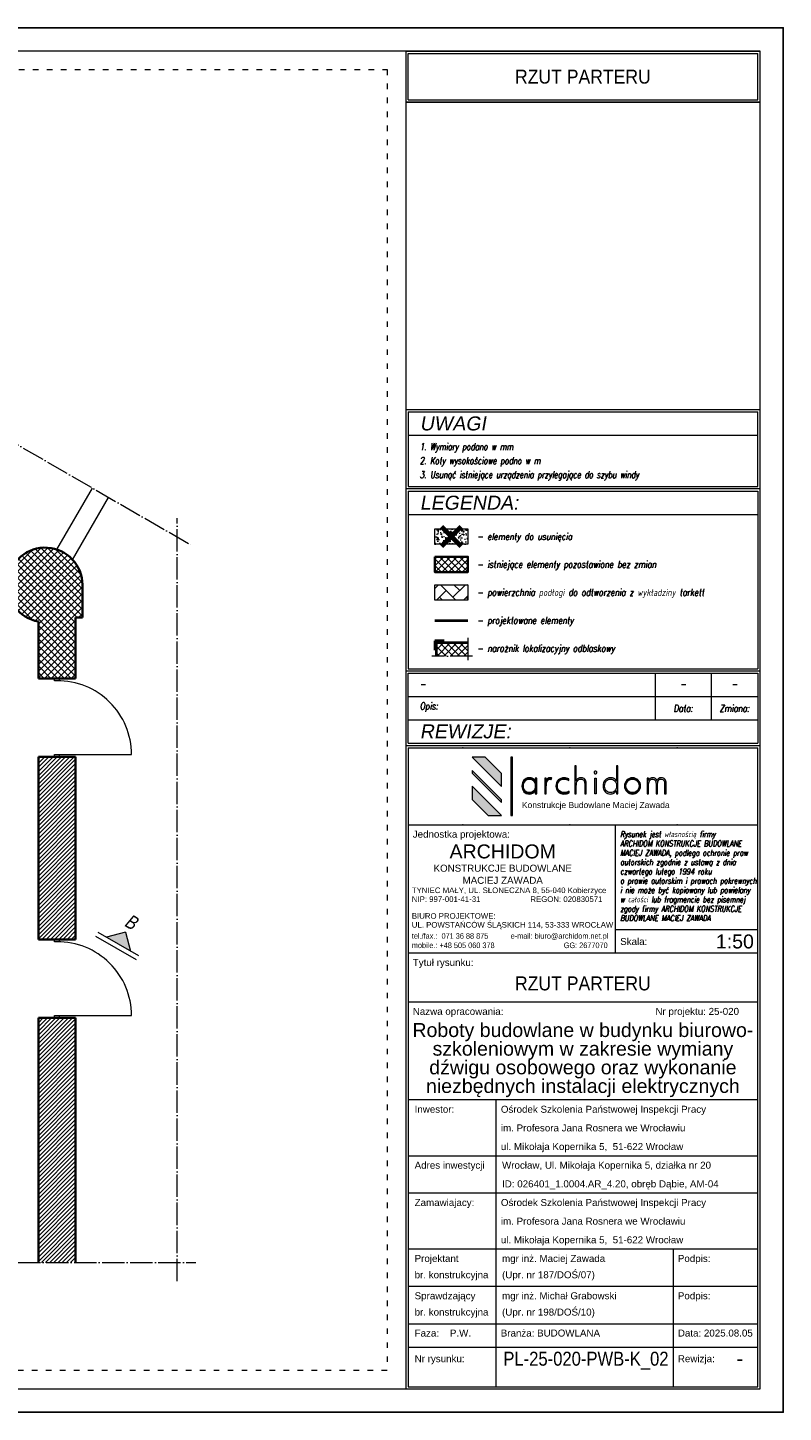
# Model space of a CAD drawing. Header units: millimetres. Extents: x 558 to 24471, y -5755 to 7551.
# Tile 36 of 36: x 23661 to 24471, y 6066 to 7551. Entities that reach past the tile are written whole.
import ezdxf
from ezdxf.enums import TextEntityAlignment as Align

# ---------------------------------------------------------------- set-up
doc = ezdxf.new("R2010")
doc.units = ezdxf.units.MM
doc.linetypes.add('ACAD_ISO03W100', pattern=[30, 12, -18])
doc.linetypes.add('ACAD_ISO04W100', pattern=[30, 24, -3, 0, -3])
for name, color, linetype, lineweight in [('K_Grube', 4, 'Continuous', 35), ('K_Grube_projektowane', 10, 'Continuous', 40), ('K_Kreskowanie', 8, 'Continuous', 5), ('K_Naroznik', 160, 'Continuous', 40), ('K_Opis_zmienny', 2, 'Continuous', 13), ('K_Osie', 1, 'ACAD_ISO04W100', 5), ('K_Ramka', 7, 'Continuous', 18), ('K_Stolarka', 3, 'Continuous', 15), ('K_Widokowe', 6, 'Continuous', 13), ('K_Wyburzenia', 8, 'Continuous', 5)]:
    doc.layers.add(name, color=color, linetype=linetype, lineweight=lineweight)
doc.styles.add('Logo1', font='arial.ttf', dxfattribs={"height": 13})
doc.styles.get("Standard").update_dxf_attribs({"font": 'arial.ttf'})
doc.styles.add('Tytuł 20', font='arial.ttf', dxfattribs={"width": 0.8, "oblique": 10, "height": 6})
doc.styles.add('Tytuł 50', font='arial.ttf', dxfattribs={"width": 0.8, "oblique": 10, "height": 15})
doc.styles.add('Zwykły 100', font='romans.shx', dxfattribs={"width": 0.8, "oblique": 10, "height": 15})
doc.styles.add('Zwykły 20', font='romans.shx', dxfattribs={"width": 0.8, "oblique": 10, "height": 3})

# ---------------------------------------------------------------- blocks, each defined once
blk = doc.blocks.new('Logo_archidom_2018_black')
at = {"lineweight": 0}
h = blk.add_hatch(color=256, dxfattribs=at)
h.dxf.hatch_style = 2
h.paths.add_polyline_path([(-181.7, 145), (-210, 145), (-147, 82), (-147, 110.3)])
h = blk.add_hatch(color=256, dxfattribs=at)
h.dxf.hatch_style = 2
h.paths.add_polyline_path([(-123, 145), (-127, 145), (-127, 20), (-123, 20)])
h = blk.add_hatch(color=256, dxfattribs=at)
h.dxf.hatch_style = 2
edge = h.paths.add_edge_path()
edge.add_spline(control_points=[(34.9, 66.8), (34.9, 66.8), (31.7, 66.8), (31.7, 66.8), (31.7, 66.8), (31.7, 87.6), (31.7, 87.6), (31.7, 91.2), (31, 93.8), (29.7, 95.5), (28.5, 97.1), (26.4, 97.9), (23.5, 97.9), (20.1, 97.9), (17.5, 96.7), (16, 94.3), (14.4, 91.9), (13.6, 88.1), (13.6, 82.9), (13.6, 82.9), (13.6, 66.8), (13.6, 66.8), (13.6, 66.8), (10.3, 66.8), (10.3, 66.8), (10.3, 66.8), (10.3, 126.5), (10.3, 126.5), (10.3, 126.5), (13.6, 126.5), (13.6, 126.5), (13.6, 126.5), (13.6, 94.6), (13.6, 94.6), (14.7, 97), (16, 98.7), (17.7, 99.6), (19.3, 100.5), (21.5, 101), (24.4, 101), (27.6, 101), (30.2, 99.9), (32.1, 97.8), (34, 95.6), (34.9, 92.7), (34.9, 88.9), (34.9, 88.9), (34.9, 66.8), (34.9, 66.8)], knot_values=[0, 0, 0, 0, 1, 1, 1, 2, 2, 2, 3, 3, 3, 4, 4, 4, 5, 5, 5, 6, 6, 6, 7, 7, 7, 8, 8, 8, 9, 9, 9, 10, 10, 10, 11, 11, 11, 12, 12, 12, 13, 13, 13, 14, 14, 14, 15, 15, 15, 16, 16, 16, 16], degree=3, periodic=0)
h = blk.add_hatch(color=256, dxfattribs=at)
h.dxf.hatch_style = 2
edge = h.paths.add_edge_path()
edge.add_spline(control_points=[(103, 66.8), (103, 66.8), (99.8, 66.8), (99.8, 66.8), (99.8, 66.8), (99.8, 73.2), (99.8, 73.2), (98.3, 70.7), (96.5, 68.9), (94.4, 67.8), (92.3, 66.7), (89.8, 66.1), (86.9, 66.1), (82.3, 66.1), (78.5, 67.7), (75.6, 70.8), (72.7, 73.9), (71.2, 78), (71.2, 83.2), (71.2, 88.5), (72.6, 92.8), (75.5, 96), (78.4, 99.3), (82.1, 101), (86.7, 101), (90.2, 101), (92.9, 100.4), (94.8, 99.3), (96.7, 98.2), (98.4, 96.4), (99.8, 93.9), (99.8, 93.9), (99.8, 126.5), (99.8, 126.5), (99.8, 126.5), (103, 126.5), (103, 126.5), (103, 126.5), (103, 66.8), (103, 66.8)], knot_values=[0, 0, 0, 0, 1, 1, 1, 2, 2, 2, 3, 3, 3, 4, 4, 4, 5, 5, 5, 6, 6, 6, 7, 7, 7, 8, 8, 8, 9, 9, 9, 10, 10, 10, 11, 11, 11, 12, 12, 12, 13, 13, 13, 13], degree=3, periodic=0)
edge = h.paths.add_edge_path()
edge.add_spline(control_points=[(99.8, 83.6), (99.8, 88), (98.6, 91.5), (96.3, 94.1), (93.9, 96.6), (90.8, 97.9), (86.9, 97.9), (83.2, 97.9), (80.2, 96.6), (77.9, 93.9), (75.6, 91.2), (74.5, 87.6), (74.5, 83.2), (74.5, 78.9), (75.6, 75.5), (78, 72.9), (80.3, 70.4), (83.4, 69.1), (87.3, 69.1), (91.1, 69.1), (94.2, 70.4), (96.4, 73.1), (98.7, 75.7), (99.8, 79.2), (99.8, 83.6)], knot_values=[0, 0, 0, 0, 1, 1, 1, 2, 2, 2, 3, 3, 3, 4, 4, 4, 5, 5, 5, 6, 6, 6, 7, 7, 7, 8, 8, 8, 8], degree=3, periodic=0)
h = blk.add_hatch(color=256, dxfattribs=at)
h.dxf.hatch_style = 2
h.paths.add_polyline_path([(-210, 116.8), (-210, 111.2), (-147, 48.2), (-147, 53.8)])
h = blk.add_hatch(color=256, dxfattribs=at)
h.dxf.hatch_style = 2
edge = h.paths.add_edge_path()
edge.add_spline(control_points=[(-71.2, 66.8), (-71.2, 66.8), (-74.4, 66.8), (-74.4, 66.8), (-74.4, 66.8), (-74.4, 73.2), (-74.4, 73.2), (-75.9, 70.7), (-77.7, 68.9), (-79.8, 67.8), (-81.9, 66.7), (-84.4, 66.1), (-87.3, 66.1), (-92, 66.1), (-95.7, 67.7), (-98.7, 70.8), (-101.6, 73.9), (-103, 78), (-103, 83.2), (-103, 88.5), (-101.6, 92.8), (-98.7, 96), (-95.8, 99.3), (-92.1, 101), (-87.5, 101), (-84.2, 101), (-81.6, 100.4), (-79.6, 99.3), (-77.6, 98.2), (-75.8, 96.4), (-74.4, 93.9), (-74.4, 93.9), (-74.4, 100.2), (-74.4, 100.2), (-74.4, 100.2), (-71.2, 100.2), (-71.2, 100.2), (-71.2, 100.2), (-71.2, 66.8), (-71.2, 66.8)], knot_values=[0, 0, 0, 0, 1, 1, 1, 2, 2, 2, 3, 3, 3, 4, 4, 4, 5, 5, 5, 6, 6, 6, 7, 7, 7, 8, 8, 8, 9, 9, 9, 10, 10, 10, 11, 11, 11, 12, 12, 12, 13, 13, 13, 13], degree=3, periodic=0)
edge = h.paths.add_edge_path()
edge.add_spline(control_points=[(-74.4, 83.6), (-74.4, 88), (-75.6, 91.5), (-77.9, 94.1), (-80.3, 96.6), (-83.4, 97.9), (-87.3, 97.9), (-91, 97.9), (-94, 96.6), (-96.3, 93.9), (-98.6, 91.2), (-99.8, 87.6), (-99.8, 83.2), (-99.8, 78.9), (-98.6, 75.5), (-96.3, 72.9), (-93.9, 70.4), (-90.8, 69.1), (-86.9, 69.1), (-83.1, 69.1), (-80.1, 70.4), (-77.8, 73.1), (-75.6, 75.7), (-74.4, 79.2), (-74.4, 83.6)], knot_values=[0, 0, 0, 0, 1, 1, 1, 2, 2, 2, 3, 3, 3, 4, 4, 4, 5, 5, 5, 6, 6, 6, 7, 7, 7, 8, 8, 8, 8], degree=3, periodic=0)
h = blk.add_hatch(color=256, dxfattribs=at)
h.dxf.hatch_style = 2
edge = h.paths.add_edge_path()
edge.add_spline(control_points=[(-39, 100.2), (-39, 100.2), (-40.1, 97.2), (-40.1, 97.2), (-40.5, 97.4), (-40.9, 97.6), (-41.4, 97.7), (-41.9, 97.9), (-42.4, 97.9), (-42.9, 97.9), (-45.6, 97.9), (-47.5, 96.6), (-48.8, 93.8), (-50.1, 91.1), (-50.7, 86.9), (-50.7, 81.3), (-50.7, 81.3), (-50.7, 66.8), (-50.7, 66.8), (-50.7, 66.8), (-53.9, 66.8), (-53.9, 66.8), (-53.9, 66.8), (-53.9, 100.2), (-53.9, 100.2), (-53.9, 100.2), (-50.7, 100.2), (-50.7, 100.2), (-50.7, 100.2), (-50.7, 94.9), (-50.7, 94.9), (-49.9, 97), (-48.9, 98.6), (-47.5, 99.5), (-46.2, 100.5), (-44.4, 101), (-42.2, 101), (-41.6, 101), (-41, 100.9), (-40.5, 100.8), (-39.9, 100.6), (-39.5, 100.5), (-39, 100.2)], knot_values=[0, 0, 0, 0, 1, 1, 1, 2, 2, 2, 3, 3, 3, 4, 4, 4, 5, 5, 5, 6, 6, 6, 7, 7, 7, 8, 8, 8, 9, 9, 9, 10, 10, 10, 11, 11, 11, 12, 12, 12, 13, 13, 13, 14, 14, 14, 14], degree=3, periodic=0)
h = blk.add_hatch(color=256, dxfattribs=at)
h.dxf.hatch_style = 2
edge = h.paths.add_edge_path()
edge.add_spline(control_points=[(-1.7, 68.5), (-3.3, 67.7), (-5.1, 67.1), (-7, 66.7), (-8.8, 66.3), (-10.9, 66.1), (-13, 66.1), (-18, 66.1), (-22.1, 67.7), (-25.3, 70.9), (-28.5, 74.1), (-30.1, 78.3), (-30.1, 83.3), (-30.1, 88.6), (-28.4, 92.8), (-25.1, 96.1), (-21.8, 99.3), (-17.4, 101), (-12.1, 101), (-10.3, 101), (-8.6, 100.8), (-7, 100.4), (-5.4, 99.9), (-3.8, 99.3), (-2.3, 98.5), (-2.3, 98.5), (-2.3, 95.2), (-2.3, 95.2), (-3.8, 96.1), (-5.4, 96.8), (-7.1, 97.2), (-8.7, 97.7), (-10.4, 97.9), (-12.1, 97.9), (-16.7, 97.9), (-20.3, 96.6), (-22.9, 93.9), (-25.5, 91.2), (-26.8, 87.6), (-26.8, 83), (-26.8, 79), (-25.5, 75.6), (-22.7, 73), (-20, 70.4), (-16.5, 69.1), (-12.1, 69.1), (-10.1, 69.1), (-8.3, 69.4), (-6.6, 69.8), (-4.8, 70.3), (-3.2, 71), (-1.7, 71.9), (-1.7, 71.9), (-1.7, 68.5), (-1.7, 68.5)], knot_values=[0, 0, 0, 0, 1, 1, 1, 2, 2, 2, 3, 3, 3, 4, 4, 4, 5, 5, 5, 6, 6, 6, 7, 7, 7, 8, 8, 8, 9, 9, 9, 10, 10, 10, 11, 11, 11, 12, 12, 12, 13, 13, 13, 14, 14, 14, 15, 15, 15, 16, 16, 16, 17, 17, 17, 18, 18, 18, 18], degree=3, periodic=0)
h = blk.add_hatch(color=256, dxfattribs=at)
h.dxf.hatch_style = 2
edge = h.paths.add_edge_path()
edge.add_spline(control_points=[(57.7, 112.4), (57.7, 111.6), (57.5, 110.9), (56.9, 110.3), (56.3, 109.8), (55.6, 109.5), (54.8, 109.5), (54, 109.5), (53.4, 109.8), (52.8, 110.3), (52.2, 110.9), (51.9, 111.6), (51.9, 112.4), (51.9, 113.2), (52.2, 113.9), (52.8, 114.4), (53.4, 115), (54, 115.3), (54.8, 115.3), (55.6, 115.3), (56.3, 115), (56.9, 114.4), (57.5, 113.9), (57.7, 113.2), (57.7, 112.4)], knot_values=[0, 0, 0, 0, 1, 1, 1, 2, 2, 2, 3, 3, 3, 4, 4, 4, 5, 5, 5, 6, 6, 6, 7, 7, 7, 8, 8, 8, 8], degree=3, periodic=0)
h.paths.add_polyline_path([(56.5, 66.8), (53.3, 66.8), (53.3, 100.2), (56.5, 100.2)])
h = blk.add_hatch(color=256, dxfattribs=at)
h.dxf.hatch_style = 2
edge = h.paths.add_edge_path()
edge.add_spline(control_points=[(151.6, 83.7), (151.6, 78.8), (149.9, 74.6), (146.5, 71.2), (143.1, 67.8), (139, 66.1), (134.2, 66.1), (129.4, 66.1), (125.4, 67.8), (122, 71.2), (118.6, 74.6), (117, 78.8), (117, 83.7), (117, 88.5), (118.6, 92.6), (122, 96), (125.3, 99.3), (129.4, 101), (134.2, 101), (139.1, 101), (143.2, 99.3), (146.6, 96), (149.9, 92.6), (151.6, 88.5), (151.6, 83.7)], knot_values=[0, 0, 0, 0, 1, 1, 1, 2, 2, 2, 3, 3, 3, 4, 4, 4, 5, 5, 5, 6, 6, 6, 7, 7, 7, 8, 8, 8, 8], degree=3, periodic=0)
edge = h.paths.add_edge_path()
edge.add_spline(control_points=[(148.3, 83.6), (148.3, 87.6), (147, 91), (144.3, 93.8), (141.6, 96.6), (138.3, 97.9), (134.3, 97.9), (130.4, 97.9), (127, 96.6), (124.3, 93.8), (121.6, 91.1), (120.2, 87.7), (120.2, 83.6), (120.2, 79.5), (121.6, 76.1), (124.3, 73.3), (127.1, 70.5), (130.4, 69.1), (134.3, 69.1), (138.2, 69.1), (141.5, 70.5), (144.3, 73.3), (147, 76.1), (148.3, 79.5), (148.3, 83.6)], knot_values=[0, 0, 0, 0, 1, 1, 1, 2, 2, 2, 3, 3, 3, 4, 4, 4, 5, 5, 5, 6, 6, 6, 7, 7, 7, 8, 8, 8, 8], degree=3, periodic=0)
h = blk.add_hatch(color=256, dxfattribs=at)
h.dxf.hatch_style = 2
edge = h.paths.add_edge_path()
edge.add_spline(control_points=[(206.4, 66.8), (206.4, 66.8), (203.1, 66.8), (203.1, 66.8), (203.1, 66.8), (203.1, 87.6), (203.1, 87.6), (203.1, 91.1), (202.6, 93.7), (201.4, 95.4), (200.3, 97.1), (198.5, 97.9), (196, 97.9), (193, 97.9), (190.9, 97), (189.7, 95.1), (188.5, 93.2), (187.9, 89.4), (187.9, 83.6), (187.9, 83.6), (187.9, 66.8), (187.9, 66.8), (187.9, 66.8), (184.7, 66.8), (184.7, 66.8), (184.7, 66.8), (184.7, 87.6), (184.7, 87.6), (184.7, 91.2), (184.1, 93.9), (183, 95.5), (182, 97.1), (180.1, 97.9), (177.6, 97.9), (174.4, 97.9), (172.2, 96.8), (170.8, 94.4), (169.4, 92.1), (168.8, 88.2), (168.8, 82.9), (168.8, 82.9), (168.8, 66.8), (168.8, 66.8), (168.8, 66.8), (165.5, 66.8), (165.5, 66.8), (165.5, 66.8), (165.5, 100.2), (165.5, 100.2), (165.5, 100.2), (168.8, 100.2), (168.8, 100.2), (168.8, 100.2), (168.8, 95.2), (168.8, 95.2), (169.5, 97.1), (170.7, 98.5), (172.2, 99.5), (173.8, 100.5), (175.8, 101), (178.2, 101), (180.2, 101), (182, 100.5), (183.6, 99.4), (185.2, 98.4), (186.3, 96.9), (187, 95), (187.8, 97), (189, 98.5), (190.5, 99.5), (192.1, 100.5), (194.1, 101), (196.6, 101), (199.5, 101), (201.9, 99.9), (203.7, 97.7), (205.5, 95.5), (206.4, 92.6), (206.4, 88.9), (206.4, 88.9), (206.4, 66.8), (206.4, 66.8)], knot_values=[0, 0, 0, 0, 1, 1, 1, 2, 2, 2, 3, 3, 3, 4, 4, 4, 5, 5, 5, 6, 6, 6, 7, 7, 7, 8, 8, 8, 9, 9, 9, 10, 10, 10, 11, 11, 11, 12, 12, 12, 13, 13, 13, 14, 14, 14, 15, 15, 15, 16, 16, 16, 17, 17, 17, 18, 18, 18, 19, 19, 19, 20, 20, 20, 21, 21, 21, 22, 22, 22, 23, 23, 23, 24, 24, 24, 25, 25, 25, 26, 26, 26, 27, 27, 27, 27], degree=3, periodic=0)
h = blk.add_hatch(color=256, dxfattribs=at)
h.dxf.hatch_style = 2
h.paths.add_polyline_path([(-210, 83), (-210, 54.7), (-175.3, 20), (-147, 20)])
for p, q in [((-181.7, 145), (-210, 145)), ((-147, 82), (-210, 145)), ((-147, 110.3), (-181.7, 145)), ((-210, 116.8), (-210, 111.2)), ((-147, 53.8), (-210, 116.8)), ((-147, 48.2), (-210, 111.2)), ((-147, 82), (-147, 110.3)), ((-210, 83), (-210, 54.7)), ((-147, 20), (-210, 83)), ((-175.3, 20), (-210, 54.7)), ((-147, 48.2), (-147, 53.8)), ((-175.3, 20), (-147, 20))]:
    blk.add_line(p, q, dxfattribs=at)
for points in [[(-123, 20), (-123, 145), (-127, 145), (-127, 20), (-123, 20)], [(56.5, 66.8), (53.3, 66.8), (53.3, 100.2), (56.5, 100.2), (56.5, 66.8)]]:
    blk.add_lwpolyline(points, dxfattribs=at)
for points, knots in [([(34.9, 66.8), (34.9, 66.8), (31.7, 66.8), (31.7, 66.8), (31.7, 66.8), (31.7, 87.6), (31.7, 87.6), (31.7, 91.2), (31, 93.8), (29.7, 95.5), (28.5, 97.1), (26.4, 97.9), (23.5, 97.9), (20.1, 97.9), (17.5, 96.7), (16, 94.3), (14.4, 91.9), (13.6, 88.1), (13.6, 82.9), (13.6, 82.9), (13.6, 66.8), (13.6, 66.8), (13.6, 66.8), (10.3, 66.8), (10.3, 66.8), (10.3, 66.8), (10.3, 126.5), (10.3, 126.5), (10.3, 126.5), (13.6, 126.5), (13.6, 126.5), (13.6, 126.5), (13.6, 94.6), (13.6, 94.6), (14.7, 97), (16, 98.7), (17.7, 99.6), (19.3, 100.5), (21.5, 101), (24.4, 101), (27.6, 101), (30.2, 99.9), (32.1, 97.8), (34, 95.6), (34.9, 92.7), (34.9, 88.9), (34.9, 88.9), (34.9, 66.8), (34.9, 66.8)], [0, 0, 0, 0, 1, 1, 1, 2, 2, 2, 3, 3, 3, 4, 4, 4, 5, 5, 5, 6, 6, 6, 7, 7, 7, 8, 8, 8, 9, 9, 9, 10, 10, 10, 11, 11, 11, 12, 12, 12, 13, 13, 13, 14, 14, 14, 15, 15, 15, 16, 16, 16, 16]), ([(103, 66.8), (103, 66.8), (99.8, 66.8), (99.8, 66.8), (99.8, 66.8), (99.8, 73.2), (99.8, 73.2), (98.3, 70.7), (96.5, 68.9), (94.4, 67.8), (92.3, 66.7), (89.8, 66.1), (86.9, 66.1), (82.3, 66.1), (78.5, 67.7), (75.6, 70.8), (72.7, 73.9), (71.2, 78), (71.2, 83.2), (71.2, 88.5), (72.6, 92.8), (75.5, 96), (78.4, 99.3), (82.1, 101), (86.7, 101), (90.2, 101), (92.9, 100.4), (94.8, 99.3), (96.7, 98.2), (98.4, 96.4), (99.8, 93.9), (99.8, 93.9), (99.8, 126.5), (99.8, 126.5), (99.8, 126.5), (103, 126.5), (103, 126.5), (103, 126.5), (103, 66.8), (103, 66.8)], [0, 0, 0, 0, 1, 1, 1, 2, 2, 2, 3, 3, 3, 4, 4, 4, 5, 5, 5, 6, 6, 6, 7, 7, 7, 8, 8, 8, 9, 9, 9, 10, 10, 10, 11, 11, 11, 12, 12, 12, 13, 13, 13, 13]), ([(-71.2, 66.8), (-71.2, 66.8), (-74.4, 66.8), (-74.4, 66.8), (-74.4, 66.8), (-74.4, 73.2), (-74.4, 73.2), (-75.9, 70.7), (-77.7, 68.9), (-79.8, 67.8), (-81.9, 66.7), (-84.4, 66.1), (-87.3, 66.1), (-92, 66.1), (-95.7, 67.7), (-98.7, 70.8), (-101.6, 73.9), (-103, 78), (-103, 83.2), (-103, 88.5), (-101.6, 92.8), (-98.7, 96), (-95.8, 99.3), (-92.1, 101), (-87.5, 101), (-84.2, 101), (-81.6, 100.4), (-79.6, 99.3), (-77.6, 98.2), (-75.8, 96.4), (-74.4, 93.9), (-74.4, 93.9), (-74.4, 100.2), (-74.4, 100.2), (-74.4, 100.2), (-71.2, 100.2), (-71.2, 100.2), (-71.2, 100.2), (-71.2, 66.8), (-71.2, 66.8)], [0, 0, 0, 0, 1, 1, 1, 2, 2, 2, 3, 3, 3, 4, 4, 4, 5, 5, 5, 6, 6, 6, 7, 7, 7, 8, 8, 8, 9, 9, 9, 10, 10, 10, 11, 11, 11, 12, 12, 12, 13, 13, 13, 13]), ([(-74.4, 83.6), (-74.4, 88), (-75.6, 91.5), (-77.9, 94.1), (-80.3, 96.6), (-83.4, 97.9), (-87.3, 97.9), (-91, 97.9), (-94, 96.6), (-96.3, 93.9), (-98.6, 91.2), (-99.8, 87.6), (-99.8, 83.2), (-99.8, 78.9), (-98.6, 75.5), (-96.3, 72.9), (-93.9, 70.4), (-90.8, 69.1), (-86.9, 69.1), (-83.1, 69.1), (-80.1, 70.4), (-77.8, 73.1), (-75.6, 75.7), (-74.4, 79.2), (-74.4, 83.6)], [0, 0, 0, 0, 1, 1, 1, 2, 2, 2, 3, 3, 3, 4, 4, 4, 5, 5, 5, 6, 6, 6, 7, 7, 7, 8, 8, 8, 8]), ([(-39, 100.2), (-39, 100.2), (-40.1, 97.2), (-40.1, 97.2), (-40.5, 97.4), (-40.9, 97.6), (-41.4, 97.7), (-41.9, 97.9), (-42.4, 97.9), (-42.9, 97.9), (-45.6, 97.9), (-47.5, 96.6), (-48.8, 93.8), (-50.1, 91.1), (-50.7, 86.9), (-50.7, 81.3), (-50.7, 81.3), (-50.7, 66.8), (-50.7, 66.8), (-50.7, 66.8), (-53.9, 66.8), (-53.9, 66.8), (-53.9, 66.8), (-53.9, 100.2), (-53.9, 100.2), (-53.9, 100.2), (-50.7, 100.2), (-50.7, 100.2), (-50.7, 100.2), (-50.7, 94.9), (-50.7, 94.9), (-49.9, 97), (-48.9, 98.6), (-47.5, 99.5), (-46.2, 100.5), (-44.4, 101), (-42.2, 101), (-41.6, 101), (-41, 100.9), (-40.5, 100.8), (-39.9, 100.6), (-39.5, 100.5), (-39, 100.2)], [0, 0, 0, 0, 1, 1, 1, 2, 2, 2, 3, 3, 3, 4, 4, 4, 5, 5, 5, 6, 6, 6, 7, 7, 7, 8, 8, 8, 9, 9, 9, 10, 10, 10, 11, 11, 11, 12, 12, 12, 13, 13, 13, 14, 14, 14, 14]), ([(-1.7, 68.5), (-3.3, 67.7), (-5.1, 67.1), (-7, 66.7), (-8.8, 66.3), (-10.9, 66.1), (-13, 66.1), (-18, 66.1), (-22.1, 67.7), (-25.3, 70.9), (-28.5, 74.1), (-30.1, 78.3), (-30.1, 83.3), (-30.1, 88.6), (-28.4, 92.8), (-25.1, 96.1), (-21.8, 99.3), (-17.4, 101), (-12.1, 101), (-10.3, 101), (-8.6, 100.8), (-7, 100.4), (-5.4, 99.9), (-3.8, 99.3), (-2.3, 98.5), (-2.3, 98.5), (-2.3, 95.2), (-2.3, 95.2), (-3.8, 96.1), (-5.4, 96.8), (-7.1, 97.2), (-8.7, 97.7), (-10.4, 97.9), (-12.1, 97.9), (-16.7, 97.9), (-20.3, 96.6), (-22.9, 93.9), (-25.5, 91.2), (-26.8, 87.6), (-26.8, 83), (-26.8, 79), (-25.5, 75.6), (-22.7, 73), (-20, 70.4), (-16.5, 69.1), (-12.1, 69.1), (-10.1, 69.1), (-8.3, 69.4), (-6.6, 69.8), (-4.8, 70.3), (-3.2, 71), (-1.7, 71.9), (-1.7, 71.9), (-1.7, 68.5), (-1.7, 68.5)], [0, 0, 0, 0, 1, 1, 1, 2, 2, 2, 3, 3, 3, 4, 4, 4, 5, 5, 5, 6, 6, 6, 7, 7, 7, 8, 8, 8, 9, 9, 9, 10, 10, 10, 11, 11, 11, 12, 12, 12, 13, 13, 13, 14, 14, 14, 15, 15, 15, 16, 16, 16, 17, 17, 17, 18, 18, 18, 18]), ([(57.7, 112.4), (57.7, 111.6), (57.5, 110.9), (56.9, 110.3), (56.3, 109.8), (55.6, 109.5), (54.8, 109.5), (54, 109.5), (53.4, 109.8), (52.8, 110.3), (52.2, 110.9), (51.9, 111.6), (51.9, 112.4), (51.9, 113.2), (52.2, 113.9), (52.8, 114.4), (53.4, 115), (54, 115.3), (54.8, 115.3), (55.6, 115.3), (56.3, 115), (56.9, 114.4), (57.5, 113.9), (57.7, 113.2), (57.7, 112.4)], [0, 0, 0, 0, 1, 1, 1, 2, 2, 2, 3, 3, 3, 4, 4, 4, 5, 5, 5, 6, 6, 6, 7, 7, 7, 8, 8, 8, 8]), ([(99.8, 83.6), (99.8, 88), (98.6, 91.5), (96.3, 94.1), (93.9, 96.6), (90.8, 97.9), (86.9, 97.9), (83.2, 97.9), (80.2, 96.6), (77.9, 93.9), (75.6, 91.2), (74.5, 87.6), (74.5, 83.2), (74.5, 78.9), (75.6, 75.5), (78, 72.9), (80.3, 70.4), (83.4, 69.1), (87.3, 69.1), (91.1, 69.1), (94.2, 70.4), (96.4, 73.1), (98.7, 75.7), (99.8, 79.2), (99.8, 83.6)], [0, 0, 0, 0, 1, 1, 1, 2, 2, 2, 3, 3, 3, 4, 4, 4, 5, 5, 5, 6, 6, 6, 7, 7, 7, 8, 8, 8, 8]), ([(151.6, 83.7), (151.6, 78.8), (149.9, 74.6), (146.5, 71.2), (143.1, 67.8), (139, 66.1), (134.2, 66.1), (129.4, 66.1), (125.4, 67.8), (122, 71.2), (118.6, 74.6), (117, 78.8), (117, 83.7), (117, 88.5), (118.6, 92.6), (122, 96), (125.3, 99.3), (129.4, 101), (134.2, 101), (139.1, 101), (143.2, 99.3), (146.6, 96), (149.9, 92.6), (151.6, 88.5), (151.6, 83.7)], [0, 0, 0, 0, 1, 1, 1, 2, 2, 2, 3, 3, 3, 4, 4, 4, 5, 5, 5, 6, 6, 6, 7, 7, 7, 8, 8, 8, 8]), ([(148.3, 83.6), (148.3, 87.6), (147, 91), (144.3, 93.8), (141.6, 96.6), (138.3, 97.9), (134.3, 97.9), (130.4, 97.9), (127, 96.6), (124.3, 93.8), (121.6, 91.1), (120.2, 87.7), (120.2, 83.6), (120.2, 79.5), (121.6, 76.1), (124.3, 73.3), (127.1, 70.5), (130.4, 69.1), (134.3, 69.1), (138.2, 69.1), (141.5, 70.5), (144.3, 73.3), (147, 76.1), (148.3, 79.5), (148.3, 83.6)], [0, 0, 0, 0, 1, 1, 1, 2, 2, 2, 3, 3, 3, 4, 4, 4, 5, 5, 5, 6, 6, 6, 7, 7, 7, 8, 8, 8, 8]), ([(206.4, 66.8), (206.4, 66.8), (203.1, 66.8), (203.1, 66.8), (203.1, 66.8), (203.1, 87.6), (203.1, 87.6), (203.1, 91.1), (202.6, 93.7), (201.4, 95.4), (200.3, 97.1), (198.5, 97.9), (196, 97.9), (193, 97.9), (190.9, 97), (189.7, 95.1), (188.5, 93.2), (187.9, 89.4), (187.9, 83.6), (187.9, 83.6), (187.9, 66.8), (187.9, 66.8), (187.9, 66.8), (184.7, 66.8), (184.7, 66.8), (184.7, 66.8), (184.7, 87.6), (184.7, 87.6), (184.7, 91.2), (184.1, 93.9), (183, 95.5), (182, 97.1), (180.1, 97.9), (177.6, 97.9), (174.4, 97.9), (172.2, 96.8), (170.8, 94.4), (169.4, 92.1), (168.8, 88.2), (168.8, 82.9), (168.8, 82.9), (168.8, 66.8), (168.8, 66.8), (168.8, 66.8), (165.5, 66.8), (165.5, 66.8), (165.5, 66.8), (165.5, 100.2), (165.5, 100.2), (165.5, 100.2), (168.8, 100.2), (168.8, 100.2), (168.8, 100.2), (168.8, 95.2), (168.8, 95.2), (169.5, 97.1), (170.7, 98.5), (172.2, 99.5), (173.8, 100.5), (175.8, 101), (178.2, 101), (180.2, 101), (182, 100.5), (183.6, 99.4), (185.2, 98.4), (186.3, 96.9), (187, 95), (187.8, 97), (189, 98.5), (190.5, 99.5), (192.1, 100.5), (194.1, 101), (196.6, 101), (199.5, 101), (201.9, 99.9), (203.7, 97.7), (205.5, 95.5), (206.4, 92.6), (206.4, 88.9), (206.4, 88.9), (206.4, 66.8), (206.4, 66.8)], [0, 0, 0, 0, 1, 1, 1, 2, 2, 2, 3, 3, 3, 4, 4, 4, 5, 5, 5, 6, 6, 6, 7, 7, 7, 8, 8, 8, 9, 9, 9, 10, 10, 10, 11, 11, 11, 12, 12, 12, 13, 13, 13, 14, 14, 14, 15, 15, 15, 16, 16, 16, 17, 17, 17, 18, 18, 18, 19, 19, 19, 20, 20, 20, 21, 21, 21, 22, 22, 22, 23, 23, 23, 24, 24, 24, 25, 25, 25, 26, 26, 26, 27, 27, 27, 27])]:
    blk.add_open_spline(points, degree=3, knots=knots, dxfattribs=at)
at = {"lineweight": 0, "ltscale": 5}
for p in [(-230, 165), (0, 165), (230, 165), (-230, 0), (0, 0), (230, 0)]:
    blk.add_point(p, dxfattribs=at)
at = {"lineweight": 0, "style": 'Logo1'}
blk.add_text('Konstrukcje Budowlane Maciej Zawada', height=13, dxfattribs=at).set_placement((-103, 42.5), align=Align.MIDDLE_LEFT)

msp = doc.modelspace()

# ---------------------------------------------------------------- hatches: boundary and pattern name
at = {"layer": 'K_Kreskowanie', "ltscale": 5}
h = msp.add_hatch(dxfattribs=at)
h.set_pattern_fill('ANSI37', color=256, scale=1.6)
h.set_pattern_definition([(45, (2962.861, -2454.189), (-3.5921024, 3.5921024), []), (135, (2962.861, -2454.189), (-3.5921024, -3.5921024), [])])
h.paths.add_polyline_path([(23712.04, 6853.058), (23712.04, 6918.363), (23719.284, 6918.363), (23719.284, 6953.363, 2.13427446), (23672.04, 6914.058), (23672.04, 6853.058), (23712.04, 6853.058)], is_closed=False)
h = msp.add_hatch(dxfattribs=at)
h.set_pattern_fill('ANSI37', color=256, scale=1.6)
h.set_pattern_definition([(45, (12843.4987, -7541.7186), (-3.5921024, 3.5921024), []), (135, (12843.4987, -7541.7186), (-3.5921024, -3.5921024), [])])
h.paths.add_polyline_path([(24132.765, 6983.53), (24097.265, 6983.53), (24097.265, 6967.03), (24132.765, 6967.03)])
h = msp.add_hatch(dxfattribs=at)
h.set_pattern_fill('ANSI37', color=256, scale=1.6)
h.set_pattern_definition([(45, (12843.4987, -7633.7186), (-3.5921024, 3.5921024), []), (135, (12843.4987, -7633.7186), (-3.5921024, -3.5921024), [])])
h.paths.add_polyline_path([(24132.765, 6891.53), (24099.265, 6891.53), (24099.265, 6877.03), (24132.765, 6877.03)])
h = msp.add_hatch(dxfattribs=at)
h.set_pattern_fill('ANSI31', color=256)
h.paths.add_polyline_path([(23712.04, 6573.058), (23712.04, 6769.058), (23672.04, 6769.058), (23672.04, 6573.058), (23712.04, 6573.058)], is_closed=False)
h = msp.add_hatch(dxfattribs=at)
h.set_pattern_fill('ANSI31', color=256)
h.paths.add_polyline_path([(23712.04, 6226.627), (23712.04, 6489.058), (23672.04, 6489.058), (23672.04, 6226.627), (23712.04, 6226.627)], is_closed=False)
at = {"layer": 'K_Opis_zmienny'}
msp.add_hatch(color=256, dxfattribs=at).paths.add_polyline_path([(23765.511, 6581.093), (23771.002, 6560.603), (23745.021, 6575.603)])
at = {"layer": 'K_Widokowe', "transparency": 33554687}
h = msp.add_hatch(dxfattribs=at)
h.set_pattern_fill('AR-HBONE', color=10, scale=0.1)
h.set_pattern_definition([(45, (7047.138, 11207.577), (3e-15, 14.36841), [30.48, -10.16]), (135, (7054.322, 11214.762), (3e-15, 14.36841), [30.48, -10.16])])
h.paths.add_polyline_path([(24132.765, 6953.53), (24097.265, 6953.53), (24097.265, 6937.03), (24132.765, 6937.03)])
at = {"layer": 'K_Wyburzenia'}
h = msp.add_hatch(dxfattribs=at)
h.set_pattern_fill('AR-CONC', color=256, scale=0.05)
h.set_pattern_definition([(50, (20942.899, 9763.0955), (9.109233, -0.796954), [0.9525, -10.4775]), (355, (20942.899, 9763.0955), (-1.762171, 9.552842), [0.762, -8.38203]), (100.45144, (20943.658, 9763.029), (7.347062, 8.755888), [0.8095, -8.904512]), (46.1842, (20942.899, 9765.635), (13.553952, -2.102116), [1.42875, -15.71625]), (96.63556, (20944.029, 9765.46), (11.870207, 12.371306), [1.21425, -13.35678]), (351.18415, (20942.899, 9765.635), (11.870207, 12.371306), [1.143, -12.572987]), (21, (20944.169, 9765.0005), (7.58072, -5.11326), [0.9525, -10.4775]), (326, (20944.169, 9765.0005), (3.090101, 9.209398), [0.762, -8.382]), (71.45145, (20944.801, 9764.574), (10.670821, 4.096138), [0.8095, -8.904497]), (37.5, (20942.899, 9763.0955), (0.1544302, 4.227752), [0, -8.2804, 0, -8.509, 0, -8.41375]), (7.5, (20942.899, 9763.0955), (3.340983, 5.0090287), [0, -4.8514, 0, -8.0899, 0, -3.20675]), (327.5, (20940.067, 9763.0955), (6.7795298, -0.2864372), [0, -3.175, 0, -9.906, 0, -13.1445]), (317.5, (20938.797, 9763.0955), (7.406459, 1.2713246), [0, -4.1275, 0, -6.5786, 0, -9.3345])])
h.paths.add_polyline_path([(24132.765, 7013.53), (24097.265, 7013.53), (24097.265, 6997.03), (24132.765, 6997.03)])

# ---------------------------------------------------------------- linework, layer by layer
at = {"layer": 'Defpoints'}
msp.add_lwpolyline([(22371.174, 6065.976), (24471.174, 6065.976), (24471.174, 7550.976), (22371.174, 7550.976)], close=True, dxfattribs=at)
at = {"layer": 'K_Grube', "ltscale": 5}
for p, q in [((23719.284, 6953.363), (23719.284, 6918.363)), ((23672.04, 6914.058), (23672.04, 6853.058)), ((23712.04, 6918.363), (23712.04, 6853.058)), ((23719.284, 6918.363), (23712.04, 6918.363)), ((23672.04, 6853.058), (23712.04, 6853.058)), ((23672.04, 6769.058), (23672.04, 6573.058)), ((23672.04, 6769.058), (23712.04, 6769.058)), ((23712.04, 6769.058), (23712.04, 6573.058)), ((23672.04, 6573.058), (23712.04, 6573.058)), ((23672.04, 6489.058), (23672.04, 6226.627)), ((23672.04, 6489.058), (23712.04, 6489.058)), ((23712.04, 6489.058), (23712.04, 6226.627))]:
    msp.add_line(p, q, dxfattribs=at)
at = {"layer": 'K_Grube'}
msp.add_lwpolyline([(24097.265, 6983.53), (24132.765, 6983.53), (24132.765, 6967.03), (24097.265, 6967.03)], close=True, dxfattribs=at)
at = {"layer": 'K_Grube', "ltscale": 5}
msp.add_arc((23679.294, 6953.385), 39.99, 359.969332, 259.548834, dxfattribs=at)
at = {"layer": 'K_Grube_projektowane'}
for p, q in [((24097.265, 6915.28), (24132.765, 6915.28)), ((24099.265, 6891.53), (24132.765, 6891.53)), ((24099.265, 6877.03), (24099.265, 6891.53))]:
    msp.add_line(p, q, dxfattribs=at)
at = {"layer": 'K_Naroznik'}
for p, q in [((24107.265, 6893.53), (24097.265, 6893.53)), ((24097.265, 6893.53), (24097.265, 6883.53))]:
    msp.add_line(p, q, dxfattribs=at)
at = {"layer": 'K_Opis_zmienny'}
for p, q in [((23779.662, 6555.603), (23736.361, 6580.603)), ((23765.511, 6581.093), (23745.021, 6575.603)), ((23765.511, 6581.093), (23771.002, 6560.603)), ((23777.162, 6551.273), (23733.861, 6576.273))]:
    msp.add_line(p, q, dxfattribs=at)
at = {"layer": 'K_Opis_zmienny', "linetype": 'ACAD_ISO03W100', "ltscale": 0.5}
msp.add_lwpolyline([(22496.174, 7505.976), (24046.174, 7505.976), (24046.174, 6110.976), (22496.174, 6110.976), (22496.174, 7505.976)], dxfattribs=at)
at = {"layer": 'K_Osie'}
for p, q in [((23134.552, 7401.141), (23838.119, 6994.937)), ((23820.798, 6206.627), (23820.798, 7024.937)), ((24132.765, 6896.53), (24132.765, 6872.03)), ((24137.765, 6877.03), (24094.265, 6877.03)), ((23258.87, 6226.627), (23840.798, 6226.627))]:
    msp.add_line(p, q, dxfattribs=at)
at = {"layer": 'K_Ramka'}
for p, q in [((24066.174, 7525.976), (24066.174, 6090.976)), ((24066.174, 7525.976), (24446.174, 7525.976)), ((24066.174, 7525.976), (24066.174, 6090.976)), ((24068.674, 7523.476), (24443.674, 7523.476)), ((24068.674, 7473.476), (24068.674, 7523.476)), ((24443.674, 7473.476), (24443.674, 7523.476)), ((24066.174, 7470.976), (24446.174, 7470.976)), ((24446.174, 7470.976), (24066.174, 7470.976)), ((24068.674, 7473.476), (24443.674, 7473.476)), ((24066.174, 7141.53), (24446.174, 7141.53)), ((24066.174, 7141.53), (24446.174, 7141.53)), ((24068.674, 7139.03), (24068.674, 7059.03)), ((24068.674, 7139.03), (24443.674, 7139.03)), ((24443.674, 7059.03), (24443.674, 7139.03)), ((24068.674, 7114.03), (24443.674, 7114.03)), ((24446.174, 7056.53), (24066.174, 7056.53)), ((24068.674, 7059.03), (24443.674, 7059.03)), ((24068.674, 7054.03), (24068.674, 6863.53)), ((24068.674, 7054.03), (24443.674, 7054.03)), ((24443.674, 7054.03), (24443.674, 6863.53)), ((24068.674, 7029.03), (24443.674, 7029.03)), ((24066.174, 6861.03), (24446.174, 6861.03)), ((24066.174, 6861.03), (24446.174, 6861.03)), ((24068.674, 6863.53), (24443.674, 6863.53)), ((24068.674, 6858.53), (24443.674, 6858.53)), ((24068.674, 6783.53), (24068.674, 6858.53)), ((24333.674, 6858.53), (24333.674, 6808.53)), ((24393.674, 6858.53), (24393.674, 6808.53)), ((24443.674, 6858.53), (24443.674, 6783.53)), ((24068.674, 6833.53), (24443.674, 6833.53)), ((24068.674, 6808.53), (24443.674, 6808.53)), ((24066.174, 6781.03), (24446.174, 6781.03)), ((24066.174, 6781.03), (24446.174, 6781.03)), ((24068.674, 6783.53), (24443.674, 6783.53)), ((24068.674, 6783.53), (24443.674, 6783.53)), ((24068.674, 6778.53), (24443.674, 6778.53)), ((24068.674, 6778.53), (24068.674, 6744.754)), ((24443.674, 6386.219), (24443.674, 6778.53)), ((24068.674, 6696.03), (24443.674, 6696.03)), ((24291.174, 6558.476), (24291.174, 6696.03)), ((24443.674, 6583.476), (24291.174, 6583.476)), ((24291.174, 6558.476), (24068.674, 6558.476)), ((24443.674, 6558.476), (24291.174, 6558.476)), ((24443.674, 6505.976), (24068.674, 6505.976)), ((24443.674, 6400.976), (24068.674, 6400.976)), ((24162.619, 6400.976), (24162.619, 6093.476)), ((24162.619, 6400.976), (24162.619, 6093.476)), ((24069.324, 6340.976), (24443.674, 6340.976)), ((24443.674, 6300.976), (24068.674, 6300.976)), ((24443.674, 6240.976), (24068.674, 6240.976)), ((24353.058, 6240.976), (24353.058, 6135.976)), ((24353.058, 6240.976), (24353.058, 6135.976)), ((24443.674, 6200.976), (24068.674, 6200.976)), ((24443.674, 6200.976), (24068.674, 6200.976)), ((24068.674, 6160.976), (24443.674, 6160.976)), ((24068.674, 6160.976), (24443.674, 6160.976)), ((24068.674, 6160.976), (24443.674, 6160.976)), ((24068.674, 6160.976), (24443.674, 6160.976)), ((24068.674, 6135.976), (24443.674, 6135.976)), ((24068.674, 6135.976), (24443.674, 6135.976)), ((24353.058, 6135.976), (24353.058, 6093.476))]:
    msp.add_line(p, q, dxfattribs=at)
msp.add_lwpolyline([(22396.174, 6090.976), (24446.174, 6090.976), (24446.174, 7525.976), (22396.174, 7525.976)], close=True, dxfattribs=at)
msp.add_lwpolyline([(24068.674, 6744.754), (24068.674, 6093.476), (24443.674, 6093.476), (24443.674, 6386.219)], dxfattribs=at)
msp.add_lwpolyline([(24068.674, 6744.754), (24068.674, 6093.476), (24443.674, 6093.476), (24443.674, 6386.219)], dxfattribs=at)
at = {"layer": 'K_Stolarka'}
for p, q in [((23692.04, 6771.558), (23772.04, 6771.558)), ((23692.04, 6491.558), (23772.04, 6491.558))]:
    msp.add_line(p, q, dxfattribs=at)
for points in [[(23689.54, 6853.058), (23694.54, 6853.058), (23694.54, 6850.558), (23689.54, 6850.558)], [(23689.54, 6771.558), (23694.54, 6771.558), (23694.54, 6769.058), (23689.54, 6769.058)], [(23689.54, 6573.058), (23694.54, 6573.058), (23694.54, 6570.558), (23689.54, 6570.558)], [(23689.54, 6491.558), (23694.54, 6491.558), (23694.54, 6489.058), (23689.54, 6489.058)]]:
    msp.add_lwpolyline(points, close=True, dxfattribs=at)
for centre in [(23692.888, 6771.41), (23692.888, 6491.41)]:
    msp.add_arc(centre, 79.153, 0.107145, 90.613547, dxfattribs=at)
at = {"layer": 'K_Widokowe', "ltscale": 5}
for p, q in [((23692.047, 6991.287), (23730.145, 7057.275)), ((23708.82, 6980.338), (23747.466, 7047.275))]:
    msp.add_line(p, q, dxfattribs=at)
at = {"layer": 'K_Widokowe', "color": 10, "transparency": 33554687}
msp.add_lwpolyline([(24097.265, 6953.53), (24132.765, 6953.53), (24132.765, 6937.03), (24097.265, 6937.03)], close=True, dxfattribs=at)
at = {"layer": 'K_Wyburzenia'}
msp.add_lwpolyline([(24097.265, 7013.53), (24132.765, 7013.53), (24132.765, 6997.03), (24097.265, 6997.03)], close=True, dxfattribs=at)
at = {"layer": 'K_Wyburzenia', "color": 9, "const_width": 5}
for points in [[(24104.409, 7015.886), (24125.622, 6994.673)], [(24125.622, 7015.886), (24104.409, 6994.673)]]:
    msp.add_lwpolyline(points, dxfattribs=at)

# ---------------------------------------------------------------- block references
at = {"layer": 'K_Ramka', "xscale": 0.5, "yscale": 0.5, "zscale": 0.5}
msp.add_blockref('Logo_archidom_2018_black', (24242.273, 6696.03), dxfattribs=at)

# ---------------------------------------------------------------- texts
at = {"layer": 'K_Opis_zmienny', "style": 'Tytuł 50', "oblique": 10, "width": 0.8}
msp.add_text('B', height=15, rotation=330, dxfattribs=at).set_placement((23771.761, 6591.919), align=Align.MIDDLE_CENTER)
at = {"layer": 'K_Ramka', "width": 0.9}
for p in [(24256.174, 7498.476), (24256.174, 6525.976)]:
    msp.add_text('RZUT PARTERU', height=15, dxfattribs=at).set_placement(p, align=Align.MIDDLE_CENTER)
at = {"layer": 'K_Ramka', "style": 'Tytuł 20', "oblique": 10}
for s, p in [('UWAGI', (24081.174, 7126.53)), ('LEGENDA:', (24081.174, 7041.53)), ('REWIZJE:', (24081.174, 6796.285))]:
    msp.add_text(s, height=15, dxfattribs=at).set_placement(p, align=Align.MIDDLE_LEFT)
at = {"layer": 'K_Ramka', "oblique": 10}
for s, height, style, width, p in [('1. Wymiary podano w mm', 7.5, 'Zwykły 20', 0.75, (24081.174, 7101.53)), ('2. Koty wysokościowe podno w m', 7.5, 'Zwykły 20', 0.75, (24081.174, 7086.53)), ('3. Usunąć istniejące urządzenia przylegające do szybu windy', 7.5, 'Zwykły 20', 0.75, (24081.174, 7071.53)), ('- elementy do usunięcia', 7.5, 'Zwykły 100', 0.8, (24142.765, 7005.28)), ('- istniejące elementy pozostawione bez zmian', 7.5, 'Zwykły 100', 0.8, (24142.765, 6975.28)), ('- powierzchnia podłogi do odtworzenia z wykładziny tarkett', 7.5, 'Zwykły 100', 0.8, (24142.765, 6945.28)), ('- projektowane elementy', 7.5, 'Zwykły 100', 0.8, (24142.765, 6915.28)), ('- narożnik lokalizacyjny odblaskowy', 7.5, 'Zwykły 100', 0.8, (24142.765, 6885.28)), ('-', 7.5, 'Zwykły 20', 0.8, (24081.174, 6847.101)), ('Opis:', 7.5, 'Zwykły 20', 0.8, (24081.174, 6823.53)), ('Rysunek jest własnością firmy', 6.25, 'Zwykły 20', 0.7, (24296.174, 6686.03)), ('ARCHIDOM KONSTRUKCJE BUDOWLANE', 6.25, 'Zwykły 20', 0.7, (24296.174, 6676.03)), ('MACIEJ ZAWADA, podlega ochronie praw', 6.25, 'Zwykły 20', 0.7, (24296.174, 6666.03)), ('autorskich zgodnie z ustawą z dnia', 6.25, 'Zwykły 20', 0.7, (24296.174, 6656.03)), ('czwartego lutego 1994 roku', 6.25, 'Zwykły 20', 0.7, (24296.174, 6646.03)), ('o prawie autorskim i prawach pokrewnych', 6.25, 'Zwykły 20', 0.7, (24296.174, 6636.03)), ('i nie może być kopiowany lub powielany', 6.25, 'Zwykły 20', 0.7, (24296.174, 6626.03)), ('w całości lub fragmencie bez pisemnej', 6.25, 'Zwykły 20', 0.7, (24296.174, 6616.03)), ('zgody firmy ARCHIDOM KONSTRUKCJE', 6.25, 'Zwykły 20', 0.7, (24296.174, 6606.03)), ('BUDOWLANE MACIEJ ZAWADA', 6.25, 'Zwykły 20', 0.7, (24296.174, 6596.03))]:
    msp.add_text(s, height=height, dxfattribs=dict(at, style=style, width=width)).set_placement(p, align=Align.MIDDLE_LEFT)
at = {"layer": 'K_Ramka', "style": 'Zwykły 20', "oblique": 10, "width": 0.8}
for s, p in [('-', (24363.674, 6847.101)), ('-', (24418.674, 6847.101)), ('Data:', (24363.674, 6821.03)), ('Zmiana:', (24418.674, 6821.03))]:
    msp.add_text(s, height=7.5, dxfattribs=at).set_placement(p, align=Align.MIDDLE_CENTER)
at = {"layer": 'K_Ramka'}
for s, p in [('Jednostka projektowa:', (24073.674, 6686.03)), ('Skala:', (24296.174, 6570.976)), ('Tytuł rysunku:', (24073.674, 6548.476)), ('Nazwa opracowania:', (24073.674, 6495.976)), ('Inwestor:', (24075.687, 6390.976)), ('Ośrodek Szkolenia Państwowej Inspekcji Pracy', (24168.206, 6390.976)), ('im. Profesora Jana Rosnera we Wrocławiu', (24168.206, 6370.976)), ('ul. Mikołaja Kopernika 5,  51-622 Wrocław', (24168.206, 6350.976)), ('Adres inwestycji', (24075.687, 6330.976)), ('Wrocław, Ul. Mikołaja Kopernika 5, działka nr 20', (24169.463, 6330.976)), ('ID: 026401_1.0004.AR_4.20, obręb Dąbie, AM-04', (24169.463, 6310.976)), ('Zamawiajacy:', (24075.687, 6290.976)), ('Ośrodek Szkolenia Państwowej Inspekcji Pracy', (24168.206, 6290.976)), ('im. Profesora Jana Rosnera we Wrocławiu', (24168.206, 6270.976)), ('ul. Mikołaja Kopernika 5,  51-622 Wrocław', (24168.206, 6250.976)), ('Projektant', (24075.687, 6230.976)), ('Projektant', (24075.687, 6230.976)), ('mgr inż. Maciej Zawada', (24169.463, 6230.976)), ('mgr inż. Maciej Zawada', (24169.463, 6230.976)), ('Podpis:', (24358.058, 6230.976)), ('Podpis:', (24358.058, 6230.976)), ('br. konstrukcyjna', (24075.687, 6213.476)), ('br. konstrukcyjna', (24075.687, 6213.476)), ('(Upr. nr 187/DOŚ/07)', (24169.463, 6213.476)), ('(Upr. nr 187/DOŚ/07)', (24169.463, 6213.476)), ('Sprawdzający', (24075.687, 6190.976)), ('Sprawdzający', (24075.687, 6190.976)), ('mgr inż. Michał Grabowski', (24169.463, 6190.976)), ('mgr inż. Michał Grabowski', (24169.463, 6190.976)), ('Podpis:', (24358.058, 6190.976)), ('Podpis:', (24358.058, 6190.976)), ('br. konstrukcyjna', (24075.687, 6173.476)), ('br. konstrukcyjna', (24075.687, 6173.476)), ('(Upr. nr 198/DOŚ/10)', (24169.463, 6173.476)), ('(Upr. nr 198/DOŚ/10)', (24169.463, 6173.476)), ('Faza:    P.W.', (24075.687, 6150.976)), ('Faza:    P.W.', (24075.687, 6150.976)), ('Branża: BUDOWLANA', (24168.054, 6150.976)), ('Branża: BUDOWLANA', (24168.054, 6150.976)), ('Data: 2025.08.05', (24358.058, 6150.976)), ('Nr rysunku:', (24075.687, 6123.476)), ('Rewizja:', (24358.058, 6123.476))]:
    msp.add_text(s, height=7.5, dxfattribs=at).set_placement(p, align=Align.MIDDLE_LEFT)
for s, height, p in [('ARCHIDOM', 15, (24170.174, 6667.53)), ('KONSTRUKCJE BUDOWLANE', 7.5, (24170.174, 6649.53)), ('MACIEJ ZAWADA', 7.5, (24170.174, 6636.53)), ('Roboty budowlane w budynku biurowo-', 15, (24256.174, 6475.976)), ('szkoleniowym w zakresie wymiany', 15, (24256.174, 6455.976)), ('dźwigu osobowego oraz wykonanie', 15, (24256.174, 6435.976)), ('niezbędnych instalacji elektrycznych', 15, (24256.174, 6415.976))]:
    msp.add_text(s, height=height, dxfattribs=at).set_placement(p, align=Align.MIDDLE_CENTER)
for s, p in [('TYNIEC MAŁY, UL. SŁONECZNA 8, 55-040 Kobierzyce', (24072.674, 6621.03)), ('NIP: 997-001-41-31                       REGON: 020830571', (24072.674, 6611.53)), ('UL. POWSTAŃCÓW ŚLĄSKICH 114, 53-333 WROCŁAW ', (24072.674, 6584.03)), ('BIURO PROJEKTOWE:', (24072.674, 6593.53))]:
    msp.add_text(s, height=6, dxfattribs=at).set_placement(p, align=Align.BOTTOM_LEFT)
at = {"layer": 'K_Ramka', "width": 0.9}
for s, p in [('tel./fax.:  071 36 88 875           e-mail: biuro@archidom.net.pl', (24072.674, 6572.03)), ('mobile.: +48 505 060 378                                  GG: 2677070', (24072.674, 6562.03))]:
    msp.add_text(s, height=6, dxfattribs=at).set_placement(p, align=Align.BOTTOM_LEFT)
at = {"layer": 'K_Ramka'}
for s, height, p in [('1:50', 15, (24439.604, 6570.976)), ('Nr projektu: 25-020', 7.5, (24423.674, 6495.976)), ('-', 15, (24428.058, 6123.476))]:
    msp.add_text(s, height=height, dxfattribs=at).set_placement(p, align=Align.MIDDLE_RIGHT)
at = {"layer": 'K_Ramka', "width": 0.85}
msp.add_text('PL-25-020-PWB-K_02', height=15, dxfattribs=at).set_placement((24348.058, 6123.476), align=Align.MIDDLE_RIGHT)

doc.saveas('drawing.dxf')
